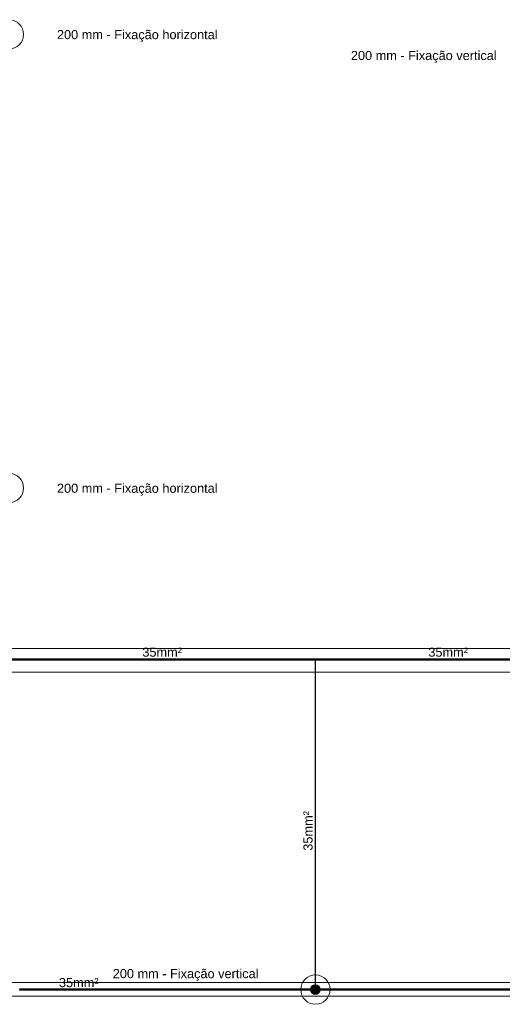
# Model space of a CAD drawing. Header units: millimetres. Extents: x 4477830 to 4478275, y -30323838 to -30323445.
# Tile 50 of 124: x 4478012 to 4478023, y -30323633 to -30323611. Entities that reach past the tile are written whole.
import ezdxf

# ---------------------------------------------------------------- set-up
doc = ezdxf.new("R2010")
doc.units = ezdxf.units.MM
doc.linetypes.add('NULL', pattern=[0])
for name, color, linetype, lineweight in [('IFC-Parede-Contorno', 42, 'Continuous', 5), ('Nível 1', 7, 'Continuous', 0), ('P-Simbol', 5, 'Continuous', 20), ('PR-Captor', 9, 'Continuous', 18), ('PR-Condutos', 150, 'Continuous', 25), ('PR-Textos conduto', 7, 'Continuous', 9), ('Textos', 7, 'Continuous', 9)]:
    doc.layers.add(name, color=color, linetype=linetype, lineweight=lineweight)
doc.styles.add('ARIAL', font='arial.ttf')

msp = doc.modelspace()

# ---------------------------------------------------------------- hatches: boundary and pattern name
at = {"layer": 'P-Simbol', "linetype": 'Continuous'}
msp.add_hatch(color=5, dxfattribs=at).paths.add_polyline_path([(4478018.971, -30323632.317), (4478018.971, -30323632.308), (4478018.97, -30323632.299), (4478018.968, -30323632.29), (4478018.965, -30323632.281), (4478018.962, -30323632.273), (4478018.957, -30323632.265), (4478018.952, -30323632.257), (4478018.947, -30323632.25), (4478018.941, -30323632.243), (4478018.934, -30323632.237), (4478018.927, -30323632.231), (4478018.919, -30323632.226), (4478018.911, -30323632.222), (4478018.902, -30323632.219), (4478018.894, -30323632.216), (4478018.885, -30323632.214), (4478018.876, -30323632.213), (4478018.867, -30323632.212), (4478018.857, -30323632.213), (4478018.848, -30323632.214), (4478018.839, -30323632.216), (4478018.831, -30323632.219), (4478018.822, -30323632.222), (4478018.814, -30323632.226), (4478018.806, -30323632.231), (4478018.799, -30323632.237), (4478018.793, -30323632.243), (4478018.786, -30323632.25), (4478018.781, -30323632.257), (4478018.776, -30323632.265), (4478018.772, -30323632.273), (4478018.768, -30323632.281), (4478018.765, -30323632.29), (4478018.763, -30323632.299), (4478018.762, -30323632.308), (4478018.762, -30323632.317), (4478018.762, -30323632.326), (4478018.763, -30323632.335), (4478018.765, -30323632.344), (4478018.768, -30323632.353), (4478018.772, -30323632.361), (4478018.776, -30323632.37), (4478018.781, -30323632.377), (4478018.786, -30323632.384), (4478018.793, -30323632.391), (4478018.799, -30323632.397), (4478018.806, -30323632.403), (4478018.814, -30323632.408), (4478018.822, -30323632.412), (4478018.831, -30323632.416), (4478018.839, -30323632.418), (4478018.848, -30323632.42), (4478018.857, -30323632.422), (4478018.867, -30323632.422), (4478018.876, -30323632.422), (4478018.885, -30323632.42), (4478018.894, -30323632.418), (4478018.902, -30323632.416), (4478018.911, -30323632.412), (4478018.919, -30323632.408), (4478018.927, -30323632.403), (4478018.934, -30323632.397), (4478018.941, -30323632.391), (4478018.947, -30323632.384), (4478018.952, -30323632.377), (4478018.957, -30323632.37), (4478018.962, -30323632.361), (4478018.965, -30323632.353), (4478018.968, -30323632.344), (4478018.97, -30323632.335), (4478018.971, -30323632.326)])
at = {"layer": 'PR-Condutos', "linetype": 'Continuous', "true_color": 0x105689}
for points in [[(4478012.144, -30323625.073), (4478018.866, -30323625.074), (4478018.867, -30323625.073)], [(4478018.867, -30323625.075), (4478012.15, -30323625.074), (4478012.144, -30323625.075)], [(4478012.144, -30323625.074), (4478018.866, -30323625.075), (4478018.867, -30323625.074)], [(4478018.867, -30323625.078), (4478012.15, -30323625.075), (4478012.144, -30323625.078)], [(4478018.866, -30323625.075), (4478012.144, -30323625.075), (4478018.866, -30323625.078)], [(4478015.493, -30323625.079), (4478012.15, -30323625.078), (4478012.144, -30323625.079)], [(4478012.144, -30323625.078), (4478018.86, -30323625.081), (4478018.867, -30323625.078)], [(4478018.867, -30323625.081), (4478012.15, -30323625.079), (4478012.144, -30323625.081)], [(4478015.493, -30323625.079), (4478012.144, -30323625.079), (4478018.867, -30323625.081)], [(4478012.144, -30323625.083), (4478018.867, -30323625.083), (4478012.144, -30323625.081)], [(4478018.86, -30323625.083), (4478018.866, -30323625.081), (4478012.144, -30323625.081)], [(4478018.866, -30323625.083), (4478012.144, -30323625.083), (4478018.86, -30323625.085)], [(4478012.144, -30323625.085), (4478018.867, -30323625.085), (4478012.144, -30323625.083)], [(4478012.144, -30323625.085), (4478018.86, -30323625.086), (4478018.86, -30323625.085)], [(4478012.144, -30323625.086), (4478018.867, -30323625.086), (4478012.144, -30323625.085)], [(4478018.867, -30323625.074), (4478012.15, -30323625.073), (4478012.15, -30323625.074)], [(4478018.86, -30323625.784), (4478018.861, -30323625.784), (4478018.861, -30323625.079)], [(4478018.86, -30323625.784), (4478018.861, -30323625.086), (4478018.86, -30323625.086)], [(4478018.861, -30323625.784), (4478018.863, -30323625.784), (4478018.863, -30323625.079)], [(4478018.861, -30323625.086), (4478018.861, -30323625.784), (4478018.863, -30323625.086)], [(4478018.863, -30323625.783), (4478018.866, -30323625.784), (4478018.866, -30323625.079)], [(4478018.863, -30323625.086), (4478018.863, -30323625.784), (4478018.866, -30323625.086)], [(4478018.866, -30323625.074), (4478024.686, -30323625.075), (4478024.688, -30323625.074)], [(4478024.684, -30323625.078), (4478024.686, -30323625.075), (4478018.866, -30323625.075)], [(4478024.681, -30323625.081), (4478024.684, -30323625.078), (4478018.866, -30323625.078)], [(4478018.873, -30323625.784), (4478018.873, -30323625.079), (4478018.866, -30323625.079), (4478018.866, -30323625.784), (4478018.867, -30323625.086), (4478018.867, -30323625.606), (4478018.866, -30323625.783)], [(4478024.684, -30323625.081), (4478018.866, -30323625.081), (4478024.686, -30323625.083)], [(4478018.866, -30323625.083), (4478024.686, -30323625.085), (4478024.686, -30323625.083)], [(4478018.866, -30323625.085), (4478024.686, -30323625.086), (4478024.686, -30323625.085)], [(4478018.866, -30323625.776), (4478018.867, -30323625.606), (4478018.867, -30323625.086)], [(4478018.867, -30323625.073), (4478024.686, -30323625.074), (4478024.686, -30323625.073)], [(4478018.867, -30323625.074), (4478024.693, -30323625.074), (4478018.867, -30323625.073)], [(4478018.867, -30323625.075), (4478024.693, -30323625.075), (4478018.867, -30323625.074)], [(4478018.867, -30323625.078), (4478024.692, -30323625.078), (4478018.867, -30323625.075)], [(4478018.867, -30323625.081), (4478024.692, -30323625.081), (4478018.873, -30323625.078)], [(4478018.867, -30323625.083), (4478024.693, -30323625.083), (4478018.873, -30323625.081)], [(4478018.867, -30323625.085), (4478024.693, -30323625.085), (4478018.873, -30323625.083)], [(4478024.693, -30323625.086), (4478018.873, -30323625.085), (4478018.873, -30323625.086)], [(4478018.861, -30323631.883), (4478018.861, -30323625.784), (4478018.86, -30323631.887)], [(4478018.86, -30323625.785), (4478018.86, -30323631.889), (4478018.861, -30323625.79)], [(4478018.863, -30323631.874), (4478018.863, -30323625.783), (4478018.861, -30323631.883)], [(4478018.861, -30323625.788), (4478018.861, -30323631.889), (4478018.863, -30323625.799)], [(4478018.866, -30323625.783), (4478018.863, -30323631.874), (4478018.866, -30323631.883)], [(4478018.863, -30323625.789), (4478018.863, -30323631.874), (4478018.866, -30323625.812)], [(4478018.869, -30323631.875), (4478018.869, -30323625.783), (4478018.866, -30323631.872)], [(4478018.866, -30323625.79), (4478018.866, -30323631.889), (4478018.869, -30323625.825), (4478018.866, -30323625.8)], [(4478018.871, -30323625.783), (4478018.869, -30323631.878), (4478018.871, -30323631.885)], [(4478018.871, -30323625.789), (4478018.869, -30323625.79), (4478018.869, -30323631.889)], [(4478018.873, -30323631.886), (4478018.873, -30323625.784), (4478018.871, -30323631.883)], [(4478018.873, -30323625.787), (4478018.871, -30323625.789), (4478018.871, -30323631.889)], [(4478018.873, -30323625.784), (4478018.873, -30323631.888), (4478018.873, -30323631.889)], [(4478018.873, -30323627.284), (4478018.873, -30323631.889), (4478018.873, -30323625.784)], [(4478018.873, -30323627.284), (4478018.873, -30323625.784), (4478018.873, -30323631.889)], [(4478018.873, -30323625.784), (4478018.873, -30323627.284), (4478018.873, -30323625.785)], [(4478018.873, -30323631.889), (4478018.873, -30323625.785), (4478018.873, -30323625.786)], [(4478018.873, -30323627.284), (4478018.873, -30323631.887), (4478018.873, -30323631.888)], [(4478018.86, -30323632.31), (4478018.863, -30323632.317), (4478018.863, -30323631.889), (4478018.86, -30323631.889)], [(4478018.866, -30323631.889), (4478018.863, -30323632.31), (4478018.866, -30323632.308)], [(4478018.863, -30323632.31), (4478018.866, -30323631.889), (4478018.863, -30323631.889)], [(4478018.866, -30323632.31), (4478018.869, -30323631.889), (4478018.866, -30323631.889)], [(4478018.869, -30323632.309), (4478018.869, -30323631.889), (4478018.866, -30323632.306)], [(4478018.869, -30323632.31), (4478018.871, -30323631.889), (4478018.869, -30323631.889)], [(4478018.873, -30323632.31), (4478018.873, -30323631.889), (4478018.871, -30323631.889), (4478018.869, -30323632.309)], [(4478018.873, -30323632.31), (4478018.873, -30323631.889), (4478018.873, -30323631.889)], [(4478018.873, -30323631.889), (4478018.873, -30323632.31), (4478018.873, -30323632.314)], [(4478018.873, -30323631.889), (4478018.873, -30323631.889), (4478018.873, -30323632.317)], [(4478012.38, -30323632.311), (4478018.873, -30323632.311), (4478012.378, -30323632.31)], [(4478012.378, -30323632.31), (4478018.853, -30323632.311), (4478018.857, -30323632.31)], [(4478012.378, -30323632.311), (4478018.853, -30323632.312), (4478018.86, -30323632.311)], [(4478018.853, -30323632.322), (4478018.859, -30323632.32), (4478012.378, -30323632.32)], [(4478018.86, -30323632.323), (4478012.378, -30323632.323), (4478018.853, -30323632.324)], [(4478012.378, -30323632.324), (4478018.873, -30323632.324), (4478012.38, -30323632.323)], [(4478012.38, -30323632.311), (4478012.383, -30323632.312), (4478018.873, -30323632.312)], [(4478018.873, -30323632.323), (4478012.383, -30323632.322), (4478012.38, -30323632.323)], [(4478012.383, -30323632.312), (4478012.384, -30323632.314), (4478018.873, -30323632.314)], [(4478018.873, -30323632.322), (4478012.384, -30323632.32), (4478012.383, -30323632.322)], [(4478012.466, -30323632.314), (4478012.396, -30323632.314), (4478012.386, -30323632.317)], [(4478012.387, -30323632.314), (4478018.853, -30323632.317), (4478018.857, -30323632.314)], [(4478012.387, -30323632.32), (4478018.873, -30323632.32), (4478012.391, -30323632.317)], [(4478018.873, -30323632.317), (4478012.466, -30323632.314), (4478012.391, -30323632.317)], [(4478012.394, -30323632.312), (4478018.853, -30323632.314), (4478018.86, -30323632.312)], [(4478018.853, -30323632.323), (4478018.86, -30323632.322), (4478012.394, -30323632.322)], [(4478012.44, -30323632.317), (4478012.441, -30323632.317), (4478018.853, -30323632.317)], [(4478018.857, -30323632.317), (4478012.44, -30323632.317), (4478018.853, -30323632.32)], [(4478018.857, -30323632.31), (4478034.681, -30323632.311), (4478034.681, -30323632.31)], [(4478018.857, -30323632.311), (4478034.681, -30323632.312), (4478034.681, -30323632.311)], [(4478018.857, -30323632.312), (4478034.681, -30323632.314), (4478034.681, -30323632.312)], [(4478018.857, -30323632.314), (4478034.674, -30323632.317), (4478034.681, -30323632.314)], [(4478034.681, -30323632.32), (4478034.68, -30323632.317), (4478018.857, -30323632.317)], [(4478034.681, -30323632.322), (4478034.681, -30323632.32), (4478018.857, -30323632.32)], [(4478034.684, -30323632.323), (4478034.687, -30323632.322), (4478018.857, -30323632.322)], [(4478034.685, -30323632.323), (4478018.857, -30323632.323), (4478034.686, -30323632.324)], [(4478018.87, -30323632.323), (4478034.687, -30323632.323), (4478018.873, -30323632.322)], [(4478018.873, -30323632.311), (4478034.687, -30323632.311), (4478018.873, -30323632.31)], [(4478018.873, -30323632.312), (4478034.687, -30323632.312), (4478018.873, -30323632.311)], [(4478018.874, -30323632.314), (4478034.687, -30323632.314), (4478018.873, -30323632.312)], [(4478034.625, -30323632.317), (4478018.879, -30323632.314), (4478018.873, -30323632.317), (4478034.625, -30323632.317)], [(4478018.873, -30323632.322), (4478034.687, -30323632.322), (4478018.874, -30323632.32)], [(4478034.687, -30323632.324), (4478018.873, -30323632.323), (4478018.873, -30323632.324)], [(4478034.687, -30323632.32), (4478018.877, -30323632.317), (4478018.874, -30323632.32)]]:
    msp.add_hatch(color=146, dxfattribs=at).paths.add_polyline_path(points)

# ---------------------------------------------------------------- linework, layer by layer
at = {"layer": 'IFC-Parede-Contorno', "color": 8, "lineweight": 5}
for p, q in [((4478008.55, -30323632.16), (4478034.813, -30323632.16)), ((4478011.25, -30323632.46), (4478034.813, -30323632.46))]:
    msp.add_line(p, q, dxfattribs=at)
at = {"layer": 'Nível 1', "color": 8, "lineweight": 5}
for p, q in [((4477977.918, -30323624.838), (4478024.831, -30323624.838)), ((4478024.836, -30323625.36), (4477977.918, -30323625.36))]:
    msp.add_line(p, q, dxfattribs=at)
at = {"layer": 'P-Simbol'}
for centre, radius in [((4478012.144, -30323611.374), 0.322), ((4478012.144, -30323621.32), 0.322), ((4478018.867, -30323632.317), 0.322), ((4478018.867, -30323632.317), 0.105), ((4478018.867, -30323632.317), 0.105), ((4478018.867, -30323632.317), 0.105)]:
    msp.add_circle(centre, radius, dxfattribs=at)
at = {"layer": 'PR-Captor', "color": 5}
for p, q in [((4478018.853, -30323632.297), (4478018.853, -30323632.31)), ((4478018.857, -30323632.297), (4478018.853, -30323632.297)), ((4478018.853, -30323632.324), (4478018.853, -30323632.337)), ((4478018.853, -30323632.337), (4478018.857, -30323632.337)), ((4478018.86, -30323632.297), (4478018.857, -30323632.297)), ((4478018.86, -30323632.314), (4478018.857, -30323632.317)), ((4478018.857, -30323632.317), (4478018.86, -30323632.32)), ((4478018.857, -30323632.337), (4478018.86, -30323632.337)), ((4478018.86, -30323632.31), (4478018.86, -30323632.297)), ((4478018.863, -30323632.31), (4478018.86, -30323632.314)), ((4478018.86, -30323632.314), (4478018.86, -30323632.31)), ((4478018.86, -30323632.314), (4478018.86, -30323632.314)), ((4478018.86, -30323632.32), (4478018.86, -30323632.321)), ((4478018.86, -30323632.321), (4478018.863, -30323632.324)), ((4478018.86, -30323632.337), (4478018.86, -30323632.324)), ((4478018.867, -30323632.307), (4478018.863, -30323632.31)), ((4478018.863, -30323632.324), (4478018.867, -30323632.327)), ((4478018.87, -30323632.31), (4478018.867, -30323632.307)), ((4478018.867, -30323632.327), (4478018.87, -30323632.324)), ((4478018.873, -30323632.313), (4478018.87, -30323632.31)), ((4478018.87, -30323632.324), (4478018.873, -30323632.321)), ((4478018.873, -30323632.314), (4478018.873, -30323632.313)), ((4478018.877, -30323632.317), (4478018.873, -30323632.314)), ((4478018.873, -30323632.32), (4478018.877, -30323632.317)), ((4478018.873, -30323632.321), (4478018.873, -30323632.32))]:
    msp.add_line(p, q, dxfattribs=at)
at = {"layer": 'PR-Condutos', "color": 146, "true_color": 0x105689}
for p, q in [((4478018.867, -30323625.073), (4478012.144, -30323625.073)), ((4478012.144, -30323625.086), (4478018.867, -30323625.086)), ((4478018.86, -30323625.086), (4478018.86, -30323625.784)), ((4478018.866, -30323625.079), (4478018.863, -30323625.079)), ((4478018.866, -30323625.079), (4478018.866, -30323625.079)), ((4478018.867, -30323625.079), (4478018.866, -30323625.079)), ((4478024.686, -30323625.073), (4478018.867, -30323625.073)), ((4478018.867, -30323625.073), (4478018.867, -30323625.073)), ((4478018.867, -30323625.075), (4478018.867, -30323625.074)), ((4478018.869, -30323625.079), (4478018.867, -30323625.079)), ((4478018.873, -30323625.107), (4478018.873, -30323625.079)), ((4478018.873, -30323625.086), (4478024.693, -30323625.086)), ((4478018.873, -30323625.148), (4478018.873, -30323625.107)), ((4478018.873, -30323625.239), (4478018.873, -30323625.148)), ((4478018.873, -30323625.784), (4478018.873, -30323625.239)), ((4478018.86, -30323625.784), (4478018.86, -30323625.785)), ((4478018.86, -30323625.784), (4478018.861, -30323625.784)), ((4478018.86, -30323625.785), (4478018.86, -30323625.786)), ((4478018.86, -30323625.785), (4478018.861, -30323625.787)), ((4478018.86, -30323625.786), (4478018.86, -30323631.889)), ((4478018.861, -30323625.784), (4478018.863, -30323625.784)), ((4478018.861, -30323625.787), (4478018.862, -30323625.789)), ((4478018.862, -30323625.789), (4478018.865, -30323625.79)), ((4478018.863, -30323625.784), (4478018.866, -30323625.784)), ((4478018.865, -30323625.79), (4478018.867, -30323625.79)), ((4478018.866, -30323625.784), (4478018.866, -30323625.784)), ((4478018.866, -30323625.784), (4478018.869, -30323625.784)), ((4478018.867, -30323625.79), (4478018.87, -30323625.79)), ((4478018.869, -30323625.784), (4478018.871, -30323625.784)), ((4478018.87, -30323625.79), (4478018.872, -30323625.788)), ((4478018.871, -30323625.784), (4478018.873, -30323625.784)), ((4478018.872, -30323625.788), (4478018.873, -30323625.785)), ((4478018.873, -30323631.888), (4478018.873, -30323625.784)), ((4478018.873, -30323625.784), (4478018.873, -30323625.784)), ((4478018.873, -30323625.785), (4478018.873, -30323625.784)), ((4478018.873, -30323625.784), (4478018.873, -30323625.784)), ((4478018.873, -30323625.784), (4478018.873, -30323625.784)), ((4478018.861, -30323631.887), (4478018.86, -30323631.889)), ((4478018.861, -30323631.889), (4478018.86, -30323631.889)), ((4478018.86, -30323631.889), (4478018.86, -30323632.31)), ((4478018.86, -30323631.889), (4478018.86, -30323631.889)), ((4478018.862, -30323631.884), (4478018.861, -30323631.887)), ((4478018.863, -30323631.889), (4478018.861, -30323631.889)), ((4478018.865, -30323631.883), (4478018.862, -30323631.884)), ((4478018.866, -30323631.889), (4478018.863, -30323631.889)), ((4478018.867, -30323631.883), (4478018.865, -30323631.883)), ((4478018.869, -30323631.889), (4478018.866, -30323631.889)), ((4478018.87, -30323631.884), (4478018.867, -30323631.883)), ((4478018.871, -30323631.889), (4478018.869, -30323631.889)), ((4478018.872, -30323631.885), (4478018.87, -30323631.884)), ((4478018.873, -30323631.889), (4478018.871, -30323631.889)), ((4478018.873, -30323631.888), (4478018.872, -30323631.885)), ((4478018.873, -30323631.891), (4478018.873, -30323631.888)), ((4478018.873, -30323631.889), (4478018.873, -30323631.888)), ((4478018.873, -30323631.889), (4478018.873, -30323631.889)), ((4478018.873, -30323631.889), (4478018.873, -30323631.889)), ((4478018.873, -30323632.31), (4478018.873, -30323631.889)), ((4478018.873, -30323631.889), (4478018.873, -30323631.889)), ((4478018.853, -30323632.31), (4478012.378, -30323632.31)), ((4478012.38, -30323632.311), (4478012.378, -30323632.31)), ((4478012.378, -30323632.324), (4478012.38, -30323632.323)), ((4478012.378, -30323632.324), (4478018.873, -30323632.324)), ((4478012.383, -30323632.312), (4478012.38, -30323632.311)), ((4478012.38, -30323632.323), (4478012.383, -30323632.322)), ((4478012.384, -30323632.314), (4478012.383, -30323632.312)), ((4478012.383, -30323632.322), (4478012.384, -30323632.32)), ((4478012.385, -30323632.317), (4478012.384, -30323632.314)), ((4478012.384, -30323632.32), (4478012.385, -30323632.317)), ((4478018.857, -30323632.31), (4478018.853, -30323632.31)), ((4478034.681, -30323632.31), (4478018.857, -30323632.31)), ((4478018.857, -30323632.311), (4478018.857, -30323632.312)), ((4478018.857, -30323632.314), (4478018.857, -30323632.317)), ((4478018.857, -30323632.322), (4478018.857, -30323632.323)), ((4478018.857, -30323632.323), (4478018.857, -30323632.324)), ((4478018.857, -30323632.324), (4478018.86, -30323632.324)), ((4478018.86, -30323632.31), (4478018.86, -30323632.31)), ((4478018.873, -30323632.314), (4478018.873, -30323632.31)), ((4478018.873, -30323632.312), (4478018.873, -30323632.311)), ((4478018.873, -30323632.322), (4478018.873, -30323632.321)), ((4478018.873, -30323632.323), (4478018.873, -30323632.322)), ((4478018.873, -30323632.324), (4478018.873, -30323632.323)), ((4478018.873, -30323632.324), (4478034.687, -30323632.324))]:
    msp.add_line(p, q, dxfattribs=at)

# ---------------------------------------------------------------- texts
at = {"layer": 'PR-Textos conduto', "linetype": 'NULL', "char_height": 0.2, "width": 1.73841, "attachment_point": 8, "line_spacing_factor": 0.6, "style": 'ARIAL'}
for insert in [(4478015.505, -30323625.021), (4478021.78, -30323625.021), (4478013.676, -30323632.266)]:
    msp.add_mtext('35mm²', dxfattribs=dict(at, insert=insert))
at = {"layer": 'PR-Textos conduto', "linetype": 'NULL', "insert": (4478018.808, -30323628.837), "char_height": 0.2, "width": 1.73841, "attachment_point": 8, "rotation": 90.0002, "line_spacing_factor": 0.6, "style": 'ARIAL'}
msp.add_mtext('35mm²', dxfattribs=at)
at = {"layer": 'Textos', "linetype": 'NULL', "char_height": 0.2, "line_spacing_factor": 0.6, "style": 'ARIAL'}
for s, insert, width, attachment_point in [('200 mm - Fixação horizontal', (4478013.197, -30323611.54), 7.04878, 7), ('200 mm - Fixação vertical', (4478021.245, -30323611.998), 6.39634, 8), ('200 mm - Fixação horizontal', (4478013.197, -30323621.486), 7.04878, 7), ('200 mm - Fixação vertical', (4478017.619, -30323632.128), 6.39634, 9)]:
    msp.add_mtext(s, dxfattribs=dict(at, insert=insert, width=width, attachment_point=attachment_point))

doc.saveas('drawing.dxf')
